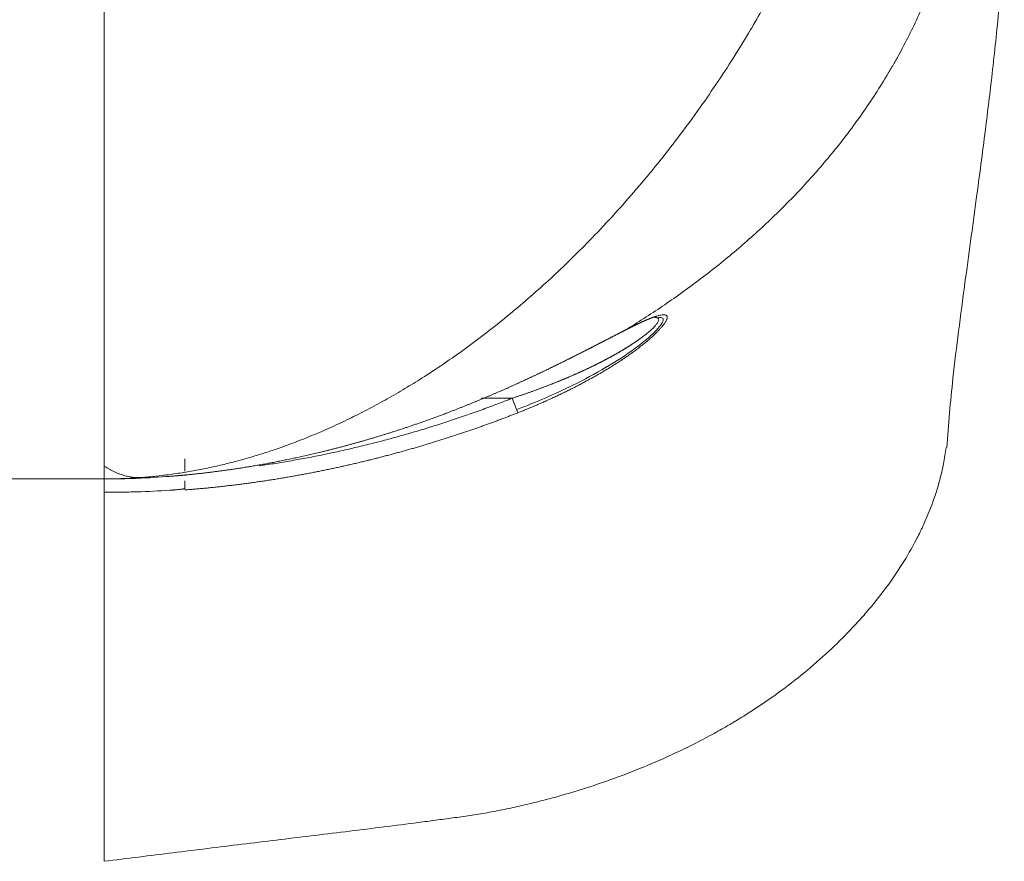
# Model space of a CAD drawing. Header units: millimetres. Extents: x 176 to 9387, y -11044 to -3322.
# Tile 173 of 256: x 8450 to 8511, y -10396 to -10343. Entities that reach past the tile are written whole.
import ezdxf

# ---------------------------------------------------------------- set-up
doc = ezdxf.new("R2010")
doc.units = ezdxf.units.MM
doc.header["$LTSCALE"] = 0.3175
doc.layers.add('1轮廓实线层', color=7, linetype='Continuous', lineweight=18)

msp = doc.modelspace()

# ---------------------------------------------------------------- linework, layer by layer
at = {"layer": '1轮廓实线层'}
for p, q in [((8455.35631, -10357.2147), (8455.35631, -10371.87988)), ((8480.64113, -10366.87988), (8478.71724, -10366.87988)), ((8480.64113, -10366.87988), (8480.99516, -10367.77622)), ((8448.76459, -10371.87988), (8455.35631, -10371.87988)), ((8455.35631, -10371.87988), (8448.76521, -10371.87988))]:
    msp.add_line(p, q, dxfattribs=at)
for points, degree, knots in [([(8455.35631, -10371.87988), (8459.17629, -10371.87988), (8466.73263, -10370.65646), (8475.79827, -10366.41479), (8485.59521, -10358.29467), (8494.87187, -10346.05642), (8500.27891, -10335.13659), (8502.47355, -10327.92991), (8503.21114, -10322.79973), (8503.265, -10319.57098), (8503.2143, -10318.31454)], 5, [0, 0, 0, 0, 0, 0, 0.25, 0.5, 0.625, 0.75, 0.9, 1, 1, 1, 1, 1, 1]), ([(8508.91188, -10324.13437), (8508.94495, -10324.46822), (8508.97345, -10324.79777), (8509.02164, -10325.44756), (8509.04135, -10325.7678), (8509.08813, -10326.71378), (8509.10286, -10327.32467), (8509.10484, -10328.5048), (8509.0921, -10329.07407), (8509.04449, -10330.17087), (8509.00961, -10330.69843), (8508.92246, -10331.71273), (8508.87019, -10332.1995), (8508.75241, -10333.13347), (8508.6869, -10333.58069), (8508.5464, -10334.43678), (8508.4714, -10334.84565), (8508.35434, -10335.431), (8508.29467, -10335.71668), (8508.22358, -10336.03789), (8508.18772, -10336.1955), (8508.16973, -10336.27355), (8508.16071, -10336.31239), (8508.1562, -10336.33177), (8508.15394, -10336.34144), (8508.15282, -10336.34628), (8508.15225, -10336.34869), (8508.15197, -10336.3499), (8508.15183, -10336.35051), (8508.15177, -10336.35077), (8508.15173, -10336.35094), (8508.15172, -10336.35099), (8507.91771, -10337.35267), (8507.64518, -10338.3236), (8507.03332, -10340.20541), (8506.69402, -10341.11627), (8505.95931, -10342.87841), (8505.56393, -10343.72966), (8504.93643, -10344.96234), (8504.72151, -10345.36587), (8504.39142, -10345.96022), (8504.22444, -10346.25467), (8504.02643, -10346.59343), (8503.92666, -10346.76163), (8503.87658, -10346.84543), (8503.85149, -10346.88726), (8503.83893, -10346.90815), (8503.83265, -10346.9186), (8503.82951, -10346.92382), (8503.82794, -10346.92643), (8503.82727, -10346.92755), (8503.82682, -10346.92829), (8503.82662, -10346.92862), (8503.3157, -10347.77735), (8502.77591, -10348.60073), (8501.64474, -10350.19793), (8501.05335, -10350.97177), (8499.82522, -10352.47089), (8499.18846, -10353.19619), (8497.87595, -10354.59932), (8497.20018, -10355.27717), (8495.81659, -10356.58583), (8495.1088, -10357.21664), (8494.02881, -10358.12699), (8493.66576, -10358.42446), (8492.93432, -10359.00744), (8492.56593, -10359.29296), (8491.45361, -10360.13188), (8490.70253, -10360.66758), (8489.56371, -10361.43903), (8489.18204, -10361.6909), (8488.41559, -10362.18382), (8488.03086, -10362.42476), (8487.6452, -10362.66005)], 3, [0, 0, 0, 0, 0.015625, 0.015625, 0.03125, 0.03125, 0.0625, 0.0625, 0.09375, 0.09375, 0.125, 0.125, 0.15625, 0.15625, 0.1875, 0.1875, 0.21875, 0.21875, 0.234375, 0.2421875, 0.24609375, 0.24804687, 0.24902344, 0.24951172, 0.24975586, 0.24987793, 0.24993896, 0.24996948, 0.24998474, 0.24999237, 0.24999237, 0.25, 0.25, 0.3125, 0.3125, 0.375, 0.375, 0.4375, 0.4375, 0.46875, 0.46875, 0.484375, 0.4921875, 0.49609375, 0.49804688, 0.49902344, 0.49951172, 0.49975586, 0.49987793, 0.49993896, 0.49996948, 0.49996948, 0.5, 0.5, 0.5625, 0.5625, 0.625, 0.625, 0.6875, 0.6875, 0.75, 0.75, 0.8125, 0.8125, 0.84375, 0.84375, 0.875, 0.875, 0.9375, 0.9375, 0.96875, 0.96875, 1, 1, 1, 1]), ([(8455.35631, -10357.2147), (8455.35631, -10355.40636), (8455.35631, -10350.92336), (8455.35631, -10345.8994), (8455.35631, -10340.51678), (8455.35631, -10335.01727), (8455.35631, -10331.87988)], 5, [0, 0, 0, 0, 0, 0, 0.42814141, 1, 1, 1, 1, 1, 1]), ([(8507.55853, -10369.9349), (8507.66127, -10368.52838), (8507.95096, -10365.20994), (8508.64346, -10360.05845), (8509.34732, -10354.88879), (8509.9236, -10350.5466), (8510.38883, -10346.69418), (8510.83251, -10342.59722), (8511.03824, -10339.65064), (8511.12598, -10338.0636)], 3, [0, 0, 0, 0, 0.14795179, 0.34322212, 0.51000485, 0.64544309, 0.75272642, 0.86995676, 1, 1, 1, 1]), ([(8480.64113, -10366.87988), (8480.6704, -10366.87023), (8480.72882, -10366.85097), (8480.81619, -10366.82194), (8480.90314, -10366.79289), (8480.98965, -10366.7638), (8481.07575, -10366.73469), (8481.16141, -10366.70554), (8481.24665, -10366.67637), (8481.33146, -10366.64717), (8481.41585, -10366.61794), (8481.49981, -10366.58869), (8481.58334, -10366.55941), (8481.66644, -10366.5301), (8481.74912, -10366.50078), (8481.83137, -10366.47143), (8481.9132, -10366.44206), (8481.9946, -10366.41268), (8482.07557, -10366.38327), (8482.15611, -10366.35385), (8482.23623, -10366.32441), (8482.31592, -10366.29496), (8482.39519, -10366.26549), (8482.47402, -10366.23601), (8482.55243, -10366.20652), (8482.63042, -10366.17701), (8482.70798, -10366.1475), (8482.78511, -10366.11798), (8482.86181, -10366.08845), (8482.93809, -10366.05892), (8483.01394, -10366.02938), (8483.08936, -10365.99984), (8483.16436, -10365.97029), (8483.23893, -10365.94075), (8483.31307, -10365.9112), (8483.38679, -10365.88165), (8483.46008, -10365.85211), (8483.53294, -10365.82257), (8483.60538, -10365.79304), (8483.67739, -10365.76351), (8483.74897, -10365.73398), (8483.82012, -10365.70447), (8483.89085, -10365.67497), (8483.96116, -10365.64547), (8484.03103, -10365.61599), (8484.10048, -10365.58652), (8484.1695, -10365.55707), (8484.2381, -10365.52763), (8484.30627, -10365.49821), (8484.37401, -10365.4688), (8484.44133, -10365.43942), (8484.50821, -10365.41006), (8484.57468, -10365.38072), (8484.64071, -10365.3514), (8484.70632, -10365.32211), (8484.7715, -10365.29284), (8484.83626, -10365.2636), (8484.90058, -10365.2344), (8484.96448, -10365.20522), (8485.02796, -10365.17607), (8485.09101, -10365.14695), (8485.15363, -10365.11787), (8485.21582, -10365.08882), (8485.27759, -10365.05981), (8485.33893, -10365.03084), (8485.39985, -10365.00191), (8485.46033, -10364.97302), (8485.52039, -10364.94417), (8485.58003, -10364.91537), (8485.63923, -10364.88661), (8485.69801, -10364.85789), (8485.75637, -10364.82923), (8485.8143, -10364.80061), (8485.8718, -10364.77204), (8485.92887, -10364.74353), (8485.98552, -10364.71507), (8486.04174, -10364.68666), (8486.09753, -10364.65831), (8486.15289, -10364.63002), (8486.20783, -10364.60179), (8486.26235, -10364.57361), (8486.31643, -10364.5455), (8486.37009, -10364.51746), (8486.42333, -10364.48947), (8486.47613, -10364.46156), (8486.52851, -10364.43371), (8486.58046, -10364.40593), (8486.63199, -10364.37822), (8486.68309, -10364.35058), (8486.73376, -10364.32302), (8486.78401, -10364.29553), (8486.83382, -10364.26812), (8486.88322, -10364.24079), (8486.93218, -10364.21353), (8486.98072, -10364.18636), (8487.02883, -10364.15927), (8487.07652, -10364.13226), (8487.12378, -10364.10534), (8487.17061, -10364.0785), (8487.21701, -10364.05176), (8487.26299, -10364.0251), (8487.30854, -10363.99854), (8487.35367, -10363.97206), (8487.39836, -10363.94569), (8487.44263, -10363.9194), (8487.48648, -10363.89322), (8487.5299, -10363.86713), (8487.57289, -10363.84115), (8487.61545, -10363.81527), (8487.65759, -10363.78949), (8487.6993, -10363.76381), (8487.74058, -10363.73824), (8487.78144, -10363.71279), (8487.82187, -10363.68743), (8487.86188, -10363.6622), (8487.90145, -10363.63707), (8487.9406, -10363.61206), (8487.97933, -10363.58716), (8488.01762, -10363.56238), (8488.05549, -10363.53772), (8488.20937, -10363.43687), (8488.46365, -10363.26409), (8488.79036, -10363.02516), (8489.06832, -10362.80406), (8489.29743, -10362.60251), (8489.47751, -10362.4222), (8489.60832, -10362.26483), (8489.68961, -10362.13205), (8489.7212, -10362.02543), (8489.70306, -10361.94638), (8489.65539, -10361.91098), (8489.61579, -10361.89682), (8489.60183, -10361.89272), (8489.58693, -10361.88918), (8489.5711, -10361.8862), (8489.55435, -10361.88379), (8489.53666, -10361.88194), (8489.51804, -10361.88066), (8489.49895, -10361.87996), (8489.48583, -10361.87986), (8489.47938, -10361.87989)], 3, [0, 0, 0, 0, 0.00706737, 0.01410462, 0.02111176, 0.02808881, 0.03503581, 0.04195277, 0.04883972, 0.05569668, 0.06252369, 0.06932076, 0.07608792, 0.08282519, 0.08953261, 0.0962102, 0.10285799, 0.10947601, 0.11606428, 0.12262283, 0.12915169, 0.13565089, 0.14212046, 0.14856043, 0.15497083, 0.16135169, 0.16770304, 0.17402492, 0.18031735, 0.18658037, 0.19281402, 0.19901831, 0.2051933, 0.21133901, 0.21745548, 0.22354274, 0.22960084, 0.23562979, 0.24162966, 0.24760046, 0.25354225, 0.25945505, 0.26533891, 0.27119386, 0.27701996, 0.28281723, 0.28858573, 0.29432548, 0.30003655, 0.30571896, 0.31137276, 0.31699801, 0.32259474, 0.328163, 0.33370283, 0.3392143, 0.34469743, 0.35015229, 0.35557892, 0.36097738, 0.36634771, 0.37168997, 0.37700422, 0.38229049, 0.38754886, 0.39277938, 0.39798209, 0.40315707, 0.40830437, 0.41342404, 0.41851616, 0.42358078, 0.42861796, 0.43362777, 0.43861027, 0.44356552, 0.4484936, 0.45339458, 0.45826851, 0.46311547, 0.46793554, 0.47272878, 0.47749527, 0.48223509, 0.4869483, 0.491635, 0.49629524, 0.50092913, 0.50553673, 0.51011814, 0.51467343, 0.51920269, 0.52370601, 0.52818348, 0.53263519, 0.53706123, 0.5414617, 0.54583668, 0.55018628, 0.55451059, 0.55880973, 0.56308378, 0.56733285, 0.57155705, 0.57575648, 0.57993126, 0.5840815, 0.58820731, 0.5923088, 0.5963861, 0.60043932, 0.60446859, 0.60847403, 0.61245576, 0.61641392, 0.62034864, 0.62426004, 0.62814827, 0.63201347, 0.63585576, 0.63967531, 0.67910631, 0.71609128, 0.75086266, 0.78369995, 0.81493461, 0.84495124, 0.87418257, 0.90309657, 0.93217659, 0.96189783, 0.96607752, 0.97027661, 0.97449621, 0.97873742, 0.98300131, 0.98728894, 0.99160137, 0.99593961, 1, 1, 1, 1]), ([(8480.91845, -10367.58194), (8482.09609, -10367.1316), (8483.26107, -10366.63176), (8485.78116, -10365.38929), (8487.13659, -10364.61201), (8488.82604, -10363.36805), (8489.34278, -10362.92772), (8489.98301, -10362.21185), (8490.08136, -10361.95101), (8489.84544, -10361.87275), (8489.74938, -10361.87658), (8489.62913, -10361.90016)], 3, [0, 0, 0, 0, 0.27224422, 0.27224422, 0.6051829, 0.6051829, 0.77165224, 0.77165224, 0.93812158, 0.93812158, 1, 1, 1, 1]), ([(8487.6452, -10362.66006), (8487.65653, -10362.65429), (8487.67917, -10362.64277), (8487.71293, -10362.62562), (8487.74648, -10362.60862), (8487.7798, -10362.59176), (8487.8129, -10362.57505), (8487.84578, -10362.55848), (8487.87844, -10362.54206), (8487.91088, -10362.52579), (8487.9431, -10362.50967), (8487.9751, -10362.49369), (8488.00687, -10362.47786), (8488.03843, -10362.46219), (8488.06976, -10362.44666), (8488.10088, -10362.43128), (8488.13177, -10362.41606), (8488.16244, -10362.40099), (8488.1929, -10362.38606), (8488.22313, -10362.37129), (8488.25314, -10362.35668), (8488.28294, -10362.34222), (8488.31251, -10362.32791), (8488.34187, -10362.31375), (8488.371, -10362.29975), (8488.39992, -10362.28591), (8488.42862, -10362.27222), (8488.4571, -10362.25868), (8488.48537, -10362.2453), (8488.51341, -10362.23208), (8488.54124, -10362.21902), (8488.56885, -10362.20611), (8488.59624, -10362.19336), (8488.62342, -10362.18077), (8488.65038, -10362.16833), (8488.67713, -10362.15605), (8488.70366, -10362.14394), (8488.72997, -10362.13198), (8488.75607, -10362.12018), (8488.78195, -10362.10853), (8488.80762, -10362.09705), (8488.83307, -10362.08573), (8488.85831, -10362.07457), (8488.88334, -10362.06356), (8488.90815, -10362.05272), (8488.93275, -10362.04204), (8488.95713, -10362.03152), (8488.9813, -10362.02116), (8489.00526, -10362.01096), (8489.02901, -10362.00092), (8489.05254, -10361.99104), (8489.07587, -10361.98133), (8489.09898, -10361.97177), (8489.12187, -10361.96238), (8489.14456, -10361.95315), (8489.16704, -10361.94409), (8489.1893, -10361.93518), (8489.21135, -10361.92644), (8489.2332, -10361.91786), (8489.25483, -10361.90945), (8489.27625, -10361.9012), (8489.29746, -10361.89311), (8489.31846, -10361.88518), (8489.33925, -10361.87743), (8489.35982, -10361.86983), (8489.38019, -10361.8624), (8489.40035, -10361.85513), (8489.4203, -10361.84803), (8489.44004, -10361.8411), (8489.45957, -10361.83433), (8489.47889, -10361.82772), (8489.498, -10361.82128), (8489.5169, -10361.81501), (8489.53559, -10361.80891), (8489.55407, -10361.80297), (8489.57234, -10361.7972), (8489.6495, -10361.77325), (8489.77577, -10361.73861), (8489.93037, -10361.71016), (8490.05514, -10361.70406), (8490.13391, -10361.71794), (8490.18143, -10361.74009), (8490.20929, -10361.76182), (8490.22945, -10361.78879), (8490.24191, -10361.82097), (8490.24662, -10361.85836), (8490.24356, -10361.90094), (8490.2327, -10361.94868), (8490.21401, -10362.00157), (8490.18746, -10362.05957), (8490.15301, -10362.12265), (8490.11065, -10362.19077), (8490.06033, -10362.26389), (8489.99358, -10362.35333), (8489.90628, -10362.46102), (8489.79376, -10362.58882), (8489.6659, -10362.72426), (8489.52264, -10362.8671), (8489.36394, -10363.01709), (8489.18974, -10363.17397), (8488.99998, -10363.33748), (8488.79377, -10363.50803), (8488.5713, -10363.68496), (8488.33268, -10363.86754), (8488.07942, -10364.05429), (8487.81147, -10364.24487), (8487.52887, -10364.43894), (8487.23164, -10364.63616), (8486.91984, -10364.83616), (8486.59355, -10365.03857), (8486.25286, -10365.24307), (8485.89781, -10365.44931), (8485.52835, -10365.65707), (8485.23324, -10365.81771), (8485.01848, -10365.9322), (8484.88891, -10366.00058), (8484.75831, -10366.06881), (8484.62667, -10366.13689), (8484.49397, -10366.20482), (8484.36021, -10366.2726), (8484.2254, -10366.34023), (8484.08953, -10366.40769), (8483.9526, -10366.47498), (8483.81462, -10366.54209), (8483.67559, -10366.60903), (8483.53551, -10366.67577), (8483.39439, -10366.74232), (8483.25222, -10366.80867), (8483.10901, -10366.87482), (8482.96476, -10366.94075), (8482.81947, -10367.00646), (8482.67314, -10367.07195), (8482.52578, -10367.13722), (8482.37737, -10367.20225), (8482.22794, -10367.26705), (8482.07746, -10367.3316), (8481.92594, -10367.39591), (8481.77339, -10367.45997), (8481.61979, -10367.52378), (8481.46515, -10367.58733), (8481.30946, -10367.65062), (8481.15273, -10367.71368), (8481.04778, -10367.75534), (8480.99516, -10367.77622)], 3, [0, 0, 0, 0, 0.00251424, 0.00501932, 0.00751527, 0.01000213, 0.01247993, 0.01494872, 0.01740854, 0.01985942, 0.0223014, 0.02473453, 0.02715885, 0.0295744, 0.03198123, 0.03437938, 0.03676891, 0.03914985, 0.04152227, 0.04388621, 0.04624174, 0.0485889, 0.05092775, 0.05325837, 0.0555808, 0.05789511, 0.06020137, 0.06249964, 0.06479, 0.06707252, 0.06934727, 0.07161432, 0.07387374, 0.07612562, 0.07837004, 0.08060706, 0.08283678, 0.08505927, 0.08727462, 0.0894829, 0.09168421, 0.09387862, 0.09606622, 0.0982471, 0.10042133, 0.10258902, 0.10475025, 0.1069051, 0.10905366, 0.11119602, 0.11333228, 0.11546251, 0.11758682, 0.11970528, 0.121818, 0.12392506, 0.12602655, 0.12812258, 0.13021322, 0.13229857, 0.13437873, 0.13645379, 0.13852384, 0.14058898, 0.14264931, 0.14470491, 0.14675589, 0.14880234, 0.15084435, 0.15288203, 0.15491547, 0.15694477, 0.15897002, 0.16099134, 0.16300881, 0.16502253, 0.16703262, 0.1887689, 0.20979335, 0.23027232, 0.25038957, 0.26026072, 0.26999851, 0.27962815, 0.2891759, 0.29866889, 0.30813486, 0.31760194, 0.32709836, 0.3366522, 0.3462911, 0.35604203, 0.36593108, 0.3759833, 0.39062399, 0.40543921, 0.42049547, 0.43585537, 0.45157701, 0.46771367, 0.48431368, 0.50142037, 0.5192891, 0.53760812, 0.55641082, 0.57572642, 0.59557998, 0.61599237, 0.63698023, 0.65855624, 0.68073017, 0.70351118, 0.72691202, 0.75095523, 0.75894939, 0.76698113, 0.77505169, 0.78316213, 0.79131335, 0.79950602, 0.80774066, 0.81601766, 0.82433728, 0.83269977, 0.84110533, 0.84955416, 0.85804646, 0.86658239, 0.87516215, 0.88378591, 0.89245386, 0.90116618, 0.90992309, 0.9187248, 0.92757154, 0.93646356, 0.94540112, 0.9543845, 0.96341402, 0.97248998, 0.98161273, 0.99078262, 1, 1, 1, 1]), ([(8476.54011, -10367.81379), (8476.5724, -10367.80152), (8476.63687, -10367.77703), (8476.73334, -10367.74017), (8476.82946, -10367.7033), (8476.92521, -10367.6664), (8477.0206, -10367.62949), (8477.11562, -10367.59256), (8477.21028, -10367.55562), (8477.30457, -10367.51866), (8477.3985, -10367.48169), (8477.49207, -10367.44471), (8477.58527, -10367.40773), (8477.67811, -10367.37074), (8477.77058, -10367.33375), (8477.86269, -10367.29675), (8477.95444, -10367.25975), (8478.04583, -10367.22276), (8478.13685, -10367.18577), (8478.22751, -10367.14879), (8478.31781, -10367.11181), (8478.40774, -10367.07484), (8478.49732, -10367.03788), (8478.58653, -10367.00094), (8478.67538, -10366.96401), (8478.76387, -10366.92709), (8478.852, -10366.8902), (8478.93977, -10366.85332), (8479.02718, -10366.81646), (8479.11423, -10366.77963), (8479.20092, -10366.74282), (8479.28725, -10366.70604), (8479.37322, -10366.66928), (8479.45883, -10366.63256), (8479.54409, -10366.59586), (8479.62898, -10366.5592), (8479.71352, -10366.52258), (8479.7977, -10366.48599), (8479.88152, -10366.44944), (8479.96499, -10366.41292), (8480.0481, -10366.37645), (8480.13085, -10366.34002), (8480.21325, -10366.30364), (8480.29529, -10366.2673), (8480.37698, -10366.23101), (8480.45831, -10366.19477), (8480.53928, -10366.15858), (8480.61991, -10366.12244), (8480.70018, -10366.08636), (8480.78009, -10366.05033), (8480.85966, -10366.01436), (8480.93887, -10365.97844), (8481.01773, -10365.94259), (8481.09623, -10365.9068), (8481.17439, -10365.87107), (8481.25219, -10365.8354), (8481.32965, -10365.79981), (8481.40675, -10365.76427), (8481.4835, -10365.72881), (8481.55991, -10365.69342), (8481.63596, -10365.6581), (8481.71167, -10365.62285), (8481.78703, -10365.58768), (8481.86204, -10365.55259), (8481.9367, -10365.51757), (8482.01102, -10365.48263), (8482.08499, -10365.44777), (8482.15862, -10365.41299), (8482.23189, -10365.3783), (8482.30483, -10365.34369), (8482.37742, -10365.30917), (8482.44966, -10365.27473), (8482.52156, -10365.24038), (8482.59312, -10365.20613), (8482.66434, -10365.17196), (8482.73521, -10365.13789), (8482.80574, -10365.10391), (8482.87593, -10365.07002), (8482.94578, -10365.03624), (8483.01529, -10365.00255), (8483.08446, -10364.96896), (8483.15328, -10364.93547), (8483.22177, -10364.90208), (8483.28992, -10364.8688), (8483.35774, -10364.83561), (8483.42521, -10364.80254), (8483.49235, -10364.76957), (8483.55915, -10364.73671), (8483.62561, -10364.70396), (8483.69174, -10364.67132), (8483.75754, -10364.63879), (8483.82299, -10364.60638), (8483.88812, -10364.57408), (8483.95291, -10364.54189), (8484.01736, -10364.50982), (8484.08149, -10364.47787), (8484.14528, -10364.44604), (8484.20874, -10364.41433), (8484.27187, -10364.38274), (8484.33467, -10364.35127), (8484.39713, -10364.31992), (8484.45927, -10364.2887), (8484.52108, -10364.25761), (8484.58256, -10364.22664), (8484.64371, -10364.1958), (8484.70453, -10364.16509), (8484.76502, -10364.13451), (8484.82519, -10364.10406), (8484.88503, -10364.07374), (8484.94454, -10364.04356), (8485.00373, -10364.01351), (8485.0626, -10363.98359), (8485.12114, -10363.95381), (8485.17935, -10363.92417), (8485.23725, -10363.89467), (8485.29482, -10363.86531), (8485.35206, -10363.83609), (8485.40899, -10363.80701), (8485.46559, -10363.77807), (8485.52187, -10363.74928), (8485.57783, -10363.72063), (8485.63347, -10363.69213), (8485.6888, -10363.66377), (8485.7438, -10363.63556), (8485.79848, -10363.6075), (8485.85285, -10363.57959), (8485.9069, -10363.55183), (8485.96063, -10363.52422), (8486.01404, -10363.49676), (8486.06714, -10363.46945), (8486.11992, -10363.4423), (8486.17239, -10363.41531), (8486.22454, -10363.38847), (8486.27638, -10363.36179), (8486.3279, -10363.33526), (8486.37911, -10363.30889), (8486.43001, -10363.28269), (8486.4806, -10363.25664), (8486.53087, -10363.23075), (8486.58083, -10363.20503), (8486.63049, -10363.17947), (8486.67983, -10363.15407), (8486.72886, -10363.12883), (8486.77758, -10363.10377), (8486.82599, -10363.07886), (8486.8741, -10363.05413), (8486.92189, -10363.02956), (8486.96938, -10363.00516), (8487.01656, -10362.98093), (8487.06343, -10362.95687), (8487.11, -10362.93298), (8487.15626, -10362.90926), (8487.20222, -10362.88571), (8487.24787, -10362.86234), (8487.29322, -10362.83914), (8487.33826, -10362.81612), (8487.383, -10362.79327), (8487.42744, -10362.77059), (8487.47157, -10362.7481), (8487.5154, -10362.72578), (8487.55893, -10362.70364), (8487.60216, -10362.68167), (8487.6308, -10362.66714), (8487.6451, -10362.65988)], 3, [0, 0, 0, 0, 0.00813582, 0.01624551, 0.02432907, 0.03238651, 0.04041785, 0.0484231, 0.05640228, 0.06435538, 0.07228244, 0.08018347, 0.08805847, 0.09590748, 0.1037305, 0.11152756, 0.11929866, 0.12704384, 0.13476311, 0.1424565, 0.15012401, 0.15776568, 0.16538153, 0.17297158, 0.18053585, 0.18807438, 0.19558717, 0.20307427, 0.21053569, 0.21797147, 0.22538163, 0.2327662, 0.24012521, 0.24745869, 0.25476666, 0.26204917, 0.26930624, 0.27653791, 0.28374421, 0.29092516, 0.29808082, 0.30521121, 0.31231636, 0.31939633, 0.32645113, 0.33348082, 0.34048542, 0.34746499, 0.35441955, 0.36134916, 0.36825385, 0.37513366, 0.38198865, 0.38881884, 0.39562429, 0.40240505, 0.40916115, 0.41589265, 0.42259959, 0.42928202, 0.43593999, 0.44257356, 0.44918276, 0.45576766, 0.46232831, 0.46886475, 0.47537705, 0.48186525, 0.48832942, 0.49476961, 0.50118587, 0.50757827, 0.51394687, 0.52029171, 0.52661288, 0.53291042, 0.5391844, 0.54543488, 0.55166192, 0.5578656, 0.56404598, 0.57020311, 0.57633709, 0.58244796, 0.5885358, 0.59460069, 0.60064268, 0.60666187, 0.61265831, 0.61863209, 0.62458327, 0.63051194, 0.63641817, 0.64230205, 0.64816365, 0.65400305, 0.65982033, 0.66561558, 0.67138888, 0.67714032, 0.68286997, 0.68857794, 0.6942643, 0.69992915, 0.70557258, 0.71119467, 0.71679552, 0.72237523, 0.72793389, 0.7334716, 0.73898845, 0.74448454, 0.74995998, 0.75541486, 0.76084929, 0.76626336, 0.7716572, 0.77703089, 0.78238455, 0.7877183, 0.79303223, 0.79832646, 0.8036011, 0.80885627, 0.81409208, 0.81930865, 0.8245061, 0.82968455, 0.83484412, 0.83998493, 0.84510711, 0.85021077, 0.85529606, 0.86036309, 0.865412, 0.87044292, 0.87545598, 0.88045131, 0.88542906, 0.89038936, 0.89533234, 0.90025816, 0.90516695, 0.91005885, 0.91493401, 0.91979258, 0.92463471, 0.92946054, 0.93427023, 0.93906393, 0.9438418, 0.948604, 0.95335067, 0.95808199, 0.96279812, 0.9674992, 0.97218543, 0.97685695, 0.98151394, 0.98615656, 0.990785, 0.99539942, 1, 1, 1, 1]), ([(8480.99516, -10367.77622), (8480.9568, -10367.79137), (8480.87998, -10367.82171), (8480.7645, -10367.86702), (8480.64864, -10367.91223), (8480.5324, -10367.95735), (8480.41579, -10368.00236), (8480.2988, -10368.04726), (8480.18142, -10368.09207), (8480.06366, -10368.13677), (8479.94553, -10368.18136), (8479.82701, -10368.22585), (8479.7081, -10368.27023), (8479.58881, -10368.3145), (8479.46914, -10368.35866), (8479.34908, -10368.40271), (8479.22864, -10368.44665), (8479.10781, -10368.49048), (8478.98659, -10368.5342), (8478.86499, -10368.5778), (8478.743, -10368.62129), (8478.62062, -10368.66466), (8478.49785, -10368.70791), (8478.37469, -10368.75104), (8478.25114, -10368.79406), (8478.1272, -10368.83695), (8478.00287, -10368.87972), (8477.87815, -10368.92237), (8477.75304, -10368.9649), (8477.62753, -10369.0073), (8477.50164, -10369.04957), (8477.37535, -10369.09172), (8477.24867, -10369.13374), (8477.12159, -10369.17562), (8476.99413, -10369.21738), (8476.86627, -10369.259), (8476.73802, -10369.30049), (8476.60938, -10369.34184), (8476.48034, -10369.38305), (8476.35091, -10369.42413), (8476.22109, -10369.46506), (8476.09088, -10369.50585), (8475.96027, -10369.5465), (8475.82928, -10369.587), (8475.69789, -10369.62736), (8475.56611, -10369.66757), (8475.43394, -10369.70762), (8475.30138, -10369.74753), (8475.16844, -10369.78728), (8475.0351, -10369.82687), (8474.90137, -10369.86631), (8474.76726, -10369.90559), (8474.63276, -10369.9447), (8474.49787, -10369.98365), (8474.3626, -10370.02244), (8474.22694, -10370.06106), (8474.0909, -10370.09951), (8473.95448, -10370.13778), (8473.81768, -10370.17589), (8473.68049, -10370.21381), (8473.54293, -10370.25156), (8473.40499, -10370.28913), (8473.26667, -10370.32651), (8473.12798, -10370.36371), (8472.98891, -10370.40072), (8472.84947, -10370.43754), (8472.70966, -10370.47417), (8472.56948, -10370.5106), (8472.42893, -10370.54683), (8472.28801, -10370.58287), (8472.14673, -10370.6187), (8472.00509, -10370.65432), (8471.86308, -10370.68974), (8471.72072, -10370.72495), (8471.57799, -10370.75994), (8471.43492, -10370.79472), (8471.29149, -10370.82928), (8471.1477, -10370.86362), (8471.00357, -10370.89773), (8470.85909, -10370.93162), (8470.71427, -10370.96528), (8470.5691, -10370.9987), (8470.42359, -10371.03189), (8470.27774, -10371.06484), (8470.13156, -10371.09755), (8469.98504, -10371.13002), (8469.83819, -10371.16224), (8469.69102, -10371.19421), (8469.54351, -10371.22592), (8469.39568, -10371.25739), (8469.24753, -10371.28859), (8469.09907, -10371.31953), (8468.95028, -10371.35021), (8468.80118, -10371.38062), (8468.65177, -10371.41077), (8468.50205, -10371.44064), (8468.35203, -10371.47023), (8468.2017, -10371.49955), (8468.05107, -10371.52859), (8467.90014, -10371.55735), (8467.74892, -10371.58582), (8467.59741, -10371.614), (8467.4456, -10371.64189), (8467.29351, -10371.66949), (8467.14113, -10371.69679), (8466.98847, -10371.72379), (8466.83553, -10371.75049), (8466.68231, -10371.77689), (8466.52882, -10371.80299), (8466.37506, -10371.82877), (8466.22103, -10371.85425), (8466.06673, -10371.87941), (8465.91217, -10371.90426), (8465.75735, -10371.92879), (8465.60227, -10371.953), (8465.44693, -10371.97689), (8465.29134, -10372.00046), (8465.1355, -10372.0237), (8464.97942, -10372.04662), (8464.82308, -10372.0692), (8464.66651, -10372.09145), (8464.50969, -10372.11337), (8464.35264, -10372.13496), (8464.19536, -10372.1562), (8464.03784, -10372.17711), (8463.88009, -10372.19768), (8463.72211, -10372.2179), (8463.56391, -10372.23778), (8463.40548, -10372.25732), (8463.24684, -10372.2765), (8463.08798, -10372.29534), (8462.9289, -10372.31383), (8462.76961, -10372.33196), (8462.61011, -10372.34974), (8462.4504, -10372.36717), (8462.29049, -10372.38424), (8462.13037, -10372.40095), (8461.97005, -10372.4173), (8461.80954, -10372.43329), (8461.64882, -10372.44892), (8461.48791, -10372.46418), (8461.32681, -10372.47909), (8461.16552, -10372.49362), (8461.00403, -10372.50779), (8460.84237, -10372.52159), (8460.68051, -10372.53501), (8460.51848, -10372.5481), (8460.41038, -10372.5565), (8460.35631, -10372.5607)], 3, [0, 0, 0, 0, 0.00581903, 0.01165285, 0.01750149, 0.02336498, 0.02924338, 0.0351367, 0.041045, 0.04696831, 0.05290667, 0.0588601, 0.06482865, 0.07081235, 0.07681124, 0.08282534, 0.0888547, 0.09489933, 0.10095927, 0.10703456, 0.11312521, 0.11923125, 0.12535272, 0.13148963, 0.137642, 0.14380986, 0.14999323, 0.15619213, 0.16240657, 0.16863657, 0.17488213, 0.18114328, 0.18742003, 0.19371237, 0.20002032, 0.20634388, 0.21268305, 0.21903783, 0.22540822, 0.23179421, 0.23819581, 0.24461299, 0.25104575, 0.25749408, 0.26395795, 0.27043736, 0.27693228, 0.28344268, 0.28996854, 0.29650984, 0.30306655, 0.30963862, 0.31622603, 0.32282874, 0.3294467, 0.33607988, 0.34272822, 0.34939169, 0.35607022, 0.36276377, 0.36947228, 0.37619569, 0.38293394, 0.38968697, 0.39645472, 0.4032371, 0.41003406, 0.41684551, 0.42367139, 0.43051161, 0.4373661, 0.44423478, 0.45111755, 0.45801433, 0.46492503, 0.47184957, 0.47878784, 0.48573976, 0.49270522, 0.49968414, 0.5066764, 0.51368191, 0.52070056, 0.52773225, 0.53477687, 0.54183432, 0.54890449, 0.55598727, 0.56308255, 0.57019021, 0.57731015, 0.58444226, 0.59158641, 0.59874251, 0.60591044, 0.61309007, 0.62028132, 0.62748405, 0.63469816, 0.64192354, 0.64916007, 0.65640765, 0.66366617, 0.67093552, 0.67821558, 0.68550625, 0.69280743, 0.700119, 0.70744086, 0.7147729, 0.72211502, 0.72946712, 0.73682909, 0.74420083, 0.75158224, 0.75897321, 0.76637366, 0.77378347, 0.78120256, 0.78863082, 0.79606817, 0.8035145, 0.81096972, 0.81843375, 0.8259065, 0.83338787, 0.84087777, 0.84837613, 0.85588285, 0.86339786, 0.87092106, 0.87845239, 0.88599177, 0.89353911, 0.90109434, 0.90865739, 0.9162282, 0.92380668, 0.93139277, 0.9389864, 0.94658752, 0.95419607, 0.96181197, 0.96943518, 0.97706564, 0.98470329, 0.9923481, 1, 1, 1, 1]), ([(8460.41932, -10371.63272), (8460.45231, -10371.62954), (8460.51879, -10371.62312), (8460.61922, -10371.6132), (8460.72112, -10371.60296), (8460.82449, -10371.59238), (8460.92932, -10371.58145), (8461.03562, -10371.57017), (8461.14339, -10371.55852), (8461.25264, -10371.5465), (8461.36335, -10371.53411), (8461.47554, -10371.52132), (8461.58919, -10371.50814), (8461.70433, -10371.49456), (8461.82093, -10371.48056), (8461.93901, -10371.46613), (8462.05857, -10371.45128), (8462.1796, -10371.43598), (8462.30211, -10371.42023), (8462.42609, -10371.40403), (8462.55156, -10371.38735), (8462.6785, -10371.3702), (8462.80691, -10371.35256), (8462.93681, -10371.33442), (8463.06818, -10371.31577), (8463.20104, -10371.29661), (8463.33537, -10371.27692), (8463.47118, -10371.25669), (8463.60847, -10371.23591), (8463.74723, -10371.21458), (8463.88748, -10371.19267), (8464.0292, -10371.17019), (8464.1724, -10371.14712), (8464.31707, -10371.12346), (8464.46323, -10371.09918), (8464.61086, -10371.07428), (8464.75996, -10371.04875), (8464.91054, -10371.02257), (8465.06259, -10370.99574), (8465.21611, -10370.96825), (8465.37111, -10370.94008), (8465.52757, -10370.91122), (8465.6855, -10370.88167), (8465.84491, -10370.8514), (8466.00577, -10370.82042), (8466.1681, -10370.7887), (8466.3319, -10370.75623), (8466.49716, -10370.72301), (8466.66387, -10370.68902), (8466.83204, -10370.65424), (8467.00167, -10370.61868), (8467.17275, -10370.58231), (8467.34528, -10370.54512), (8467.51925, -10370.50711), (8467.69467, -10370.46825), (8467.87154, -10370.42854), (8468.04984, -10370.38796), (8468.22958, -10370.3465), (8468.41075, -10370.30415), (8468.59335, -10370.2609), (8468.77738, -10370.21673), (8468.96283, -10370.17162), (8469.1497, -10370.12558), (8469.33798, -10370.07858), (8469.52767, -10370.0306), (8469.71877, -10369.98165), (8469.91127, -10369.9317), (8470.10517, -10369.88074), (8470.30045, -10369.82876), (8470.49713, -10369.77574), (8470.69519, -10369.72167), (8470.89462, -10369.66654), (8471.09543, -10369.61034), (8471.2976, -10369.55304), (8471.50113, -10369.49463), (8471.70601, -10369.43511), (8471.91224, -10369.37446), (8472.11981, -10369.31266), (8472.32871, -10369.2497), (8472.53894, -10369.18556), (8472.75049, -10369.12024), (8472.96335, -10369.05371), (8473.17752, -10368.98596), (8473.39298, -10368.91699), (8473.60973, -10368.84676), (8473.82776, -10368.77528), (8474.04707, -10368.70252), (8474.26763, -10368.62847), (8474.48945, -10368.55312), (8474.71252, -10368.47644), (8474.93682, -10368.39843), (8475.16235, -10368.31907), (8475.38909, -10368.23835), (8475.61704, -10368.15625), (8475.84618, -10368.07276), (8476.0765, -10367.98784), (8476.30802, -10367.90156), (8476.46258, -10367.84311), (8476.54011, -10367.81379)], 3, [0, 0, 0, 0, 0.00598421, 0.01205804, 0.01822162, 0.02447508, 0.03081854, 0.03725213, 0.04377599, 0.05039024, 0.057095, 0.06389042, 0.07077661, 0.07775372, 0.08482187, 0.09198119, 0.09923181, 0.10657388, 0.11400751, 0.12153285, 0.12915002, 0.13685915, 0.14466038, 0.15255384, 0.16053966, 0.16861797, 0.1767889, 0.18505259, 0.19340915, 0.20185872, 0.21040144, 0.21903742, 0.22776679, 0.23658968, 0.24550621, 0.25451651, 0.2636207, 0.2728189, 0.28211124, 0.29149783, 0.30097878, 0.31055422, 0.32022426, 0.32998901, 0.33984858, 0.34980309, 0.35985263, 0.36999732, 0.38023726, 0.39057254, 0.40100328, 0.41152956, 0.42215147, 0.43286912, 0.44368258, 0.45459195, 0.4655973, 0.47669873, 0.4878963, 0.49919009, 0.51058017, 0.52206661, 0.53364947, 0.54532882, 0.55710471, 0.5689772, 0.58094633, 0.59301216, 0.60517472, 0.61743406, 0.62979021, 0.6422432, 0.65479305, 0.66743979, 0.68018344, 0.693024, 0.70596149, 0.71899592, 0.73212726, 0.74535554, 0.75868072, 0.7721028, 0.78562175, 0.79923755, 0.81295017, 0.82675956, 0.84066569, 0.85466851, 0.86876797, 0.882964, 0.89725655, 0.91164553, 0.92613088, 0.94071251, 0.95539033, 0.97016426, 0.98503418, 1, 1, 1, 1]), ([(8507.519, -10369.92387), (8507.47541, -10370.26462), (8507.42016, -10370.60541), (8507.14711, -10371.99258), (8506.82947, -10373.03934), (8506.28903, -10374.34833), (8506.17378, -10374.61016), (8506.02069, -10374.93748), (8505.98962, -10375.00296), (8505.92671, -10375.13362), (8505.83116, -10375.32928), (8505.73206, -10375.52396), (8505.39399, -10376.17078), (8505.09877, -10376.68139), (8504.46124, -10377.68963), (8504.11893, -10378.18726), (8503.38861, -10379.1699), (8503.0006, -10379.65492), (8502.38443, -10380.37303), (8502.17334, -10380.61082), (8501.84808, -10380.96514), (8501.73822, -10381.08284), (8501.51561, -10381.31746), (8501.40278, -10381.43444), (8500.83353, -10382.01515), (8500.36025, -10382.46792), (8499.37875, -10383.35042), (8498.87052, -10383.78014), (8497.81924, -10384.6166), (8497.27619, -10385.02335), (8496.15494, -10385.81364), (8495.57672, -10386.19718), (8494.83157, -10386.66184), (8494.60634, -10386.80013), (8494.37858, -10386.93675), (8494.22617, -10387.02745), (8494.14968, -10387.07262), (8493.76661, -10387.29706), (8493.45746, -10387.47256), (8492.52215, -10387.98717), (8491.88811, -10388.31439), (8490.59982, -10388.93837), (8489.94558, -10389.23512), (8488.61754, -10389.79909), (8487.94374, -10390.06632), (8486.57697, -10390.57185), (8485.884, -10390.81016), (8485.09369, -10391.06208), (8485.00569, -10391.08985), (8484.82959, -10391.14489), (8484.56541, -10391.22665), (8484.3011, -10391.30602), (8483.77232, -10391.46163), (8483.41959, -10391.56119), (8482.7137, -10391.75211), (8482.36055, -10391.84347), (8481.65382, -10392.01799), (8480.94668, -10392.1843), (8479.88467, -10392.40851), (8479.17576, -10392.54026), (8478.64371, -10392.63191), (8478.4663, -10392.66126), (8478.11135, -10392.71756), (8477.93382, -10392.7445), (8477.40105, -10392.82222), (8477.04566, -10392.86986), (8476.51255, -10392.94074), (8476.33484, -10392.96424), (8475.97941, -10393.01116), (8475.44627, -10393.08137), (8474.91309, -10393.15093), (8473.84667, -10393.28903), (8473.13566, -10393.37971), (8471.7135, -10393.55851), (8471.00236, -10393.64664), (8469.57999, -10393.82126), (8468.86876, -10393.90777), (8467.44628, -10394.0803), (8466.73503, -10394.16634), (8465.31255, -10394.33881), (8464.60132, -10394.42524), (8463.1789, -10394.59888), (8462.46771, -10394.68608), (8461.04537, -10394.86119), (8460.33421, -10394.9491), (8458.20078, -10395.21353), (8456.77854, -10395.39065), (8455.35631, -10395.56796)], 3, [0, 0, 0, 0, 0.0212551, 0.0212551, 0.08650476, 0.08650476, 0.10281717, 0.10281717, 0.10689528, 0.10689528, 0.11097338, 0.11912959, 0.11912959, 0.15175442, 0.15175442, 0.18437925, 0.18437925, 0.21700408, 0.21700408, 0.23331649, 0.23331649, 0.2414727, 0.2414727, 0.24962891, 0.24962891, 0.28225374, 0.28225374, 0.31487857, 0.31487857, 0.3475034, 0.3475034, 0.38012823, 0.38012823, 0.38828444, 0.39236254, 0.39236254, 0.39644064, 0.39644064, 0.41275306, 0.41275306, 0.44537789, 0.44537789, 0.47800272, 0.47800272, 0.51062755, 0.51062755, 0.54325238, 0.54325238, 0.54733048, 0.54733048, 0.55140859, 0.55956479, 0.55956479, 0.57587721, 0.57587721, 0.59218962, 0.59218962, 0.60850204, 0.62481445, 0.64112687, 0.64112687, 0.64928308, 0.64928308, 0.65743928, 0.65743928, 0.6737517, 0.6737517, 0.68190791, 0.68190791, 0.69006411, 0.70637653, 0.70637653, 0.73900136, 0.73900136, 0.77162619, 0.77162619, 0.80425102, 0.80425102, 0.83687585, 0.83687585, 0.86950068, 0.86950068, 0.90212551, 0.90212551, 0.93475034, 0.93475034, 1, 1, 1, 1]), ([(8460.35631, -10370.63417), (8460.35631, -10370.69931), (8460.35631, -10370.76338), (8460.35631, -10370.85796), (8460.35631, -10370.88923), (8460.35631, -10370.95125), (8460.35631, -10370.98212), (8460.35631, -10371.07209), (8460.35631, -10371.12905), (8460.35631, -10371.21003), (8460.35631, -10371.23627), (8460.35631, -10371.2872), (8460.35631, -10371.31151), (8460.35631, -10371.35905), (8460.35631, -10371.38218), (8460.35631, -10371.40402)], 3, [0, 0, 0, 0, 0.22085983, 0.22085983, 0.33128975, 0.33128975, 0.44171967, 0.44171967, 0.6625795, 0.6625795, 0.77300942, 0.77300942, 0.88343933, 0.88343933, 1, 1, 1, 1]), ([(8460.41951, -10371.63276), (8460.41068, -10371.6336), (8460.39305, -10371.63528), (8460.36654, -10371.63779), (8460.34005, -10371.64028), (8460.31356, -10371.64277), (8460.28709, -10371.64524), (8460.26062, -10371.6477), (8460.23417, -10371.65014), (8460.20772, -10371.65258), (8460.18129, -10371.655), (8460.15486, -10371.6574), (8460.12845, -10371.6598), (8460.10204, -10371.66217), (8460.07565, -10371.66454), (8460.04926, -10371.66689), (8460.02289, -10371.66923), (8459.99652, -10371.67156), (8459.97017, -10371.67387), (8459.93407, -10371.67702), (8459.8878, -10371.68101), (8459.83095, -10371.68587), (8459.77293, -10371.69077), (8459.71041, -10371.69598), (8459.63613, -10371.70208), (8459.54286, -10371.70961), (8459.47301, -10371.7151), (8459.43427, -10371.71814)], 3, [0, 0, 0, 0, 0.02797173, 0.05583949, 0.08360598, 0.1112739, 0.13884601, 0.16632508, 0.19371391, 0.22101533, 0.24823221, 0.27536743, 0.30242391, 0.32940458, 0.3563124, 0.38315037, 0.40992149, 0.4366288, 0.46327537, 0.48986425, 0.54592823, 0.60304362, 0.6612256, 0.72048855, 0.79080643, 0.88397508, 1, 1, 1, 1]), ([(8459.43427, -10371.71814), (8458.75675, -10371.77063), (8458.07824, -10371.81139), (8457.05878, -10371.85221), (8456.71867, -10371.86245), (8456.0379, -10371.87619), (8455.69723, -10371.8797), (8455.35631, -10371.88011)], 3, [0, 0, 0, 0, 0.5, 0.5, 0.75, 0.75, 1, 1, 1, 1]), ([(8455.35631, -10372.70864), (8455.35631, -10372.66009), (8455.35631, -10372.61412), (8455.35631, -10372.52743), (8455.35631, -10372.4867), (8455.35631, -10372.37221), (8455.35631, -10372.30617), (8455.35631, -10372.22064), (8455.35631, -10372.19437), (8455.35631, -10372.1459), (8455.35631, -10372.12371), (8455.35631, -10372.06268), (8455.35631, -10372.02933), (8455.35631, -10371.97484), (8455.35631, -10371.95375), (8455.35631, -10371.92096), (8455.35631, -10371.90929), (8455.35631, -10371.89265), (8455.35631, -10371.88766), (8455.35631, -10371.88147), (8455.35631, -10371.88021), (8455.35631, -10371.87988)], 3, [0, 0, 0, 0, 0.0625, 0.0625, 0.125, 0.125, 0.25, 0.25, 0.3125, 0.3125, 0.375, 0.375, 0.5, 0.5, 0.625, 0.625, 0.75, 0.75, 0.875, 0.875, 1, 1, 1, 1]), ([(8460.35631, -10372.48749), (8460.35631, -10372.39056), (8460.35631, -10372.30182), (8460.35631, -10372.14098), (8460.35631, -10372.06888), (8460.35631, -10372.00262), (8460.35631, -10371.99988), (8460.35631, -10371.99715)], 3, [0, 0, 0, 0, 0.4893845, 0.4893845, 0.97876901, 0.97876901, 1, 1, 1, 1]), ([(8455.35631, -10372.70864), (8455.69562, -10372.70879), (8456.0347, -10372.70607), (8456.71242, -10372.69544), (8457.05106, -10372.68753), (8458.06635, -10372.65621), (8458.74236, -10372.62525), (8459.41743, -10372.58301)], 3, [0, 0, 0, 0, 0.25, 0.25, 0.5, 0.5, 1, 1, 1, 1]), ([(8455.35631, -10395.56796), (8455.35631, -10394.93244), (8455.35631, -10394.30216), (8455.35631, -10393.05292), (8455.35631, -10391.81501), (8455.35631, -10389.99543), (8455.35631, -10388.21686), (8455.35631, -10387.0613), (8455.35631, -10385.92238), (8455.35631, -10385.36125), (8455.35631, -10384.25738), (8455.35631, -10383.71466), (8455.35631, -10382.91586), (8455.35631, -10382.65215), (8455.35631, -10382.26061), (8455.35631, -10382.13074), (8455.35631, -10381.8725), (8455.35631, -10381.23106), (8455.35631, -10380.61082), (8455.35631, -10379.64784), (8455.35631, -10379.18105), (8455.35631, -10378.2794), (8455.35631, -10377.84453), (8455.35631, -10377.00961), (8455.35631, -10376.60954), (8455.35631, -10375.84754), (8455.35631, -10375.48559), (8455.35631, -10374.80371), (8455.35631, -10374.48376), (8455.35631, -10373.89043), (8455.35631, -10373.61704), (8455.35631, -10373.12228), (8455.35631, -10372.90091), (8455.35631, -10372.70892)], 3, [0, 0, 0, 0, 0.0625, 0.0625, 0.125, 0.1875, 0.25, 0.3125, 0.3125, 0.375, 0.375, 0.4375, 0.4375, 0.46875, 0.46875, 0.484375, 0.484375, 0.5, 0.5625, 0.5625, 0.625, 0.625, 0.6875, 0.6875, 0.75, 0.75, 0.8125, 0.8125, 0.875, 0.875, 0.9375, 0.9375, 1, 1, 1, 1]), ([(8459.41743, -10372.58301), (8459.44013, -10372.58142), (8459.48283, -10372.57842), (8459.54283, -10372.57407), (8459.59474, -10372.57021), (8459.63856, -10372.56686), (8459.70122, -10372.5619), (8459.78571, -10372.55461), (8459.87494, -10372.54604), (8459.94504, -10372.53879), (8459.99591, -10372.53329), (8460.04694, -10372.52753), (8460.09813, -10372.52151), (8460.14948, -10372.51523), (8460.201, -10372.50869), (8460.25267, -10372.50189), (8460.30452, -10372.49484), (8460.339, -10372.48996), (8460.35631, -10372.4875)], 3, [0, 0, 0, 0, 0.07135635, 0.13424681, 0.18867299, 0.23463707, 0.27214231, 0.38600229, 0.5012682, 0.55511159, 0.60930639, 0.66387089, 0.71882304, 0.77418042, 0.82996021, 0.88617919, 0.94285379, 1, 1, 1, 1])]:
    msp.add_open_spline(points, degree=degree, knots=knots, dxfattribs=at)
msp.add_rational_spline([(8487.52515, -10362.72393), (8487.59146, -10362.70418), (8487.64514, -10362.65986)], [0.964407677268, 0.975282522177, 1], degree=2, dxfattribs=at)
for points, degree in [([(8464.98976, -10371.06551), (8472.99392, -10369.90032), (8480.64113, -10366.87988)], 2), ([(8455.35631, -10371.0785), (8456.54098, -10371.8745), (8457.73662, -10371.78565)], 2), ([(8460.35631, -10371.63843), (8460.37725, -10371.63656), (8460.39819, -10371.63468), (8460.41913, -10371.63278)], 3)]:
    msp.add_open_spline(points, degree=degree, dxfattribs=at)

doc.saveas('drawing.dxf')
